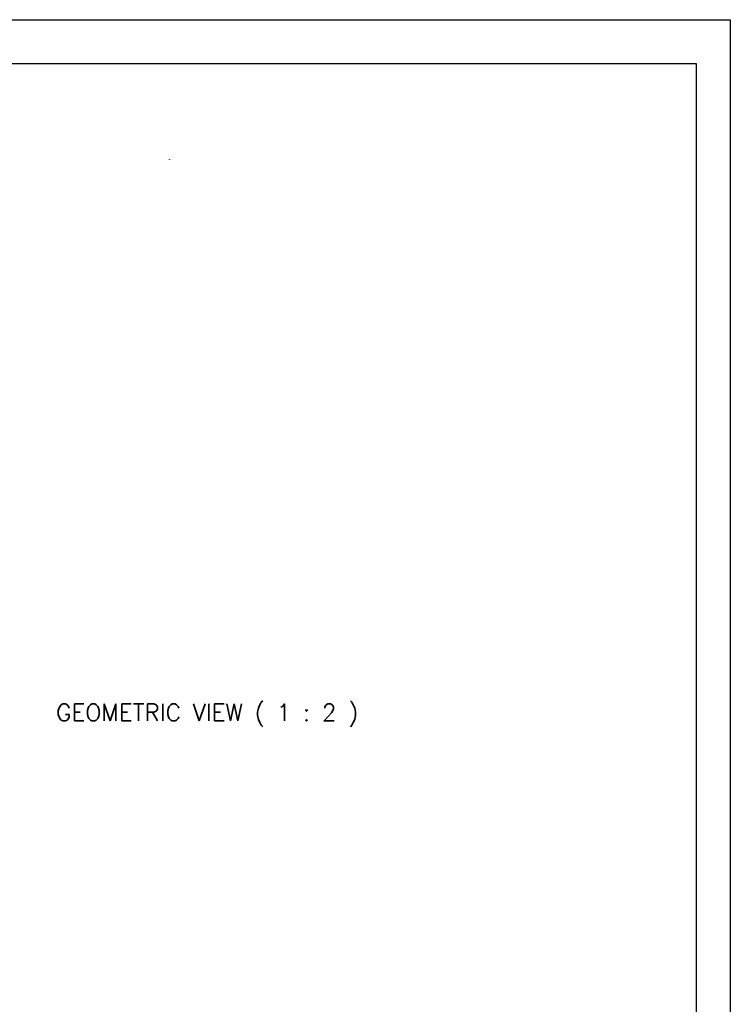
# Model space of a CAD drawing. Header units: millimetres. Extents: x 0 to 3370, y -108 to 2376.
# Tile 14 of 14: x 2780 to 3364, y 1568 to 2376. Entities that reach past the tile are written whole.
import ezdxf

# ---------------------------------------------------------------- set-up
doc = ezdxf.new("R2010")
doc.units = ezdxf.units.MM
doc.layers.add('ATA-TEXT', color=7, linetype='Continuous')
doc.styles.get("Standard").update_dxf_attribs({"font": 'simplex.shx'})

# ---------------------------------------------------------------- blocks, each defined once
blk = doc.blocks.new('ata-Border-A1-002')
at = {"color": 253, "ltscale": 0.5}
for p, q in [((0, 594), (841, 594)), ((841, 594), (841, 0))]:
    blk.add_line(p, q, dxfattribs=at)
for p, q in [((7, 585), (834, 585)), ((834, 585), (834, 9))]:
    blk.add_line(p, q)

msp = doc.modelspace()

# ---------------------------------------------------------------- linework, layer by layer
msp.add_arc((2903.1511758, 2261.1307127), 0.25, 60, 120)
for major_axis, start_param, end_param in [((-0.125, 0.2165064), 5.4977871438, 6.2831853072), ((0.125, 0.2165064), 0, 0.7853981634)]:
    msp.add_ellipse((2903.1511758, 2261.1307127), major_axis=major_axis, ratio=0.5773502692, start_param=start_param, end_param=end_param)

# ---------------------------------------------------------------- block references
at = {"xscale": 4, "yscale": 4, "zscale": 4}
msp.add_blockref('ata-Border-A1-002', (0, 0), dxfattribs=at)

# ---------------------------------------------------------------- texts
at = {"layer": 'ATA-TEXT', "insert": (2809.9716885, 1795.5075837), "char_height": 14, "attachment_point": 7}
msp.add_mtext('GEOMETRIC VIEW ( 1 : 2 )', dxfattribs=at)

doc.saveas('drawing.dxf')
